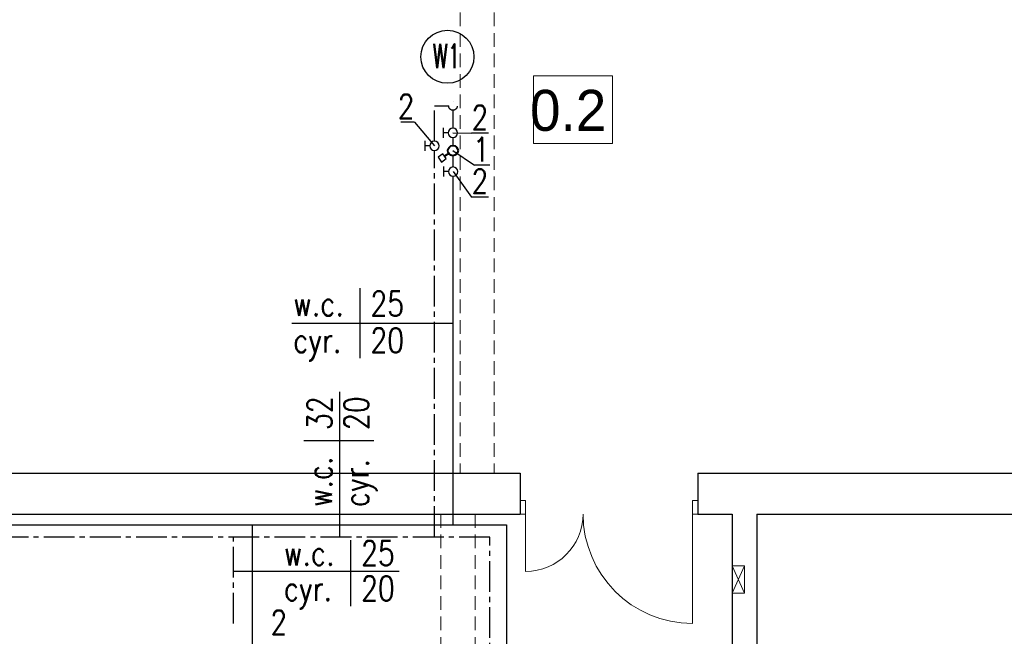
# Model space of a CAD drawing. Extents: x -515158 to -464725, y 20769 to 114053.
# Tile 26 of 69: x -484818 to -477618, y 37823 to 42336. Entities that reach past the tile are written whole.
import ezdxf
from ezdxf.lldxf.tags import DXFTag

# ---------------------------------------------------------------- set-up
doc = ezdxf.new("R2010")
doc.units = 0
doc.header["$MEASUREMENT"] = 0
for name, pattern in [('CENTER2', [1.125, 0.75, -0.125, 0.125, -0.125]), ('DASHDOT', [1, 0.5, -0.25, 0, -0.25]), ('Krawędzie ukryte', [150, 100, -50]), ('PHANTOM', [2.5, 1.25, -0.25, 0.25, -0.25, 0.25, -0.25])]:
    doc.linetypes.add(name, pattern=pattern)
doc.layers.add('#opisy', color=7, linetype='Continuous')
doc.layers.add('___IS woda ZIMNA', color=5, linetype='PHANTOM')
for name, color, linetype, lineweight in [('#podkład', 252, 'Continuous', 9), ('#wodaZ-bor', 4, 'Continuous', 40), ('INSTALACJA IE_Nr_Pióra__88', 252, 'Continuous', 20), ('INWENT OPISY_Nr_Pióra__21', 252, 'Continuous', 9), ('INWENT. DRZWI_Nr_Pióra__5', 252, 'Continuous', 13), ('INWENT.ŚCIANY_Nr_Pióra__1', 252, 'Continuous', 25), ('IS_Ciepła_woda', 1, 'DASHDOT', 30), ('IS_Cyrkulacja', 223, 'CYRKULACJ1', 30), ('Istniejące stropy_Nr_Pióra__5', 252, 'Continuous', 13)]:
    doc.layers.add(name, color=color, linetype=linetype, lineweight=lineweight)
doc.layers.add('IS_Zasilanie', color=1, linetype='SOLID', true_color=0xff0000)
doc.styles.add('GENERATED_STYLE_4', font='txt')
doc.styles.add('ROMANS', font='romans', dxfattribs={"width": 0.8})
doc.styles.get("Standard").update_dxf_attribs({"font": 'txt', "bigfont": 'BIGFONT.SHX'})
doc.linetypes.add('CYRKULACJ1', pattern='A,2.5,-1.5,["~",Standard,S=1,R=0,X=-0.5,Y=-0.4],-1.5', length=5.5)
tags = doc.linetypes.add('SOLID', pattern=[10, 10, 0]).pattern_tags.tags
tags[6:7] = [DXFTag(74, 4), DXFTag(75, 0), DXFTag(340, '0'), DXFTag(46, 0.0), DXFTag(50, 0.0), DXFTag(44, 0.0), DXFTag(45, 0.0)]
tags[4:5] = [DXFTag(74, 4), DXFTag(75, 0), DXFTag(340, '0'), DXFTag(46, 0.0), DXFTag(50, 0.0), DXFTag(44, 0.0), DXFTag(45, 0.0)]

# ---------------------------------------------------------------- blocks, each defined once
blk = doc.blocks.new('parter')
at = {"color": 252}
for p, q in [((-481060.1, 41430.6), (-481060.1, 41924.7)), ((-481060.1, 41924.7), (-480484.1, 41924.7)), ((-480484.1, 41924.7), (-480484.1, 41430.6)), ((-480484.1, 41430.6), (-481060.1, 41430.6))]:
    blk.add_line(p, q, dxfattribs=at)
at = {"layer": 'INSTALACJA IE_Nr_Pióra__88', "color": 252, "linetype": 'Continuous'}
for p, q in [((-479518.3, 38137.6), (-479608.3, 38337.6)), ((-479608.3, 38137.6), (-479518.3, 38337.6)), ((-479608.3, 38337.6), (-479518.3, 38337.6)), ((-479608.3, 38137.6), (-479608.3, 38337.6)), ((-479518.3, 38337.6), (-479518.3, 38137.6)), ((-479518.3, 38137.6), (-479608.3, 38137.6))]:
    blk.add_line(p, q, dxfattribs=at)
at = {"layer": 'INWENT OPISY_Nr_Pióra__21', "color": 252, "linetype": 'Continuous'}
for p, q in [((-481060.1, 41430.6), (-481060.1, 41924.7)), ((-481060.1, 41924.7), (-480484.1, 41924.7)), ((-480484.1, 41924.7), (-480484.1, 41430.6)), ((-480484.1, 41430.6), (-481060.1, 41430.6))]:
    blk.add_line(p, q, dxfattribs=at)
at = {"layer": 'INWENT. DRZWI_Nr_Pióra__5', "color": 252, "linetype": 'Continuous'}
for p, q in [((-481118.3, 38817.6), (-481158.3, 38817.6)), ((-481118.3, 38717.6), (-481118.3, 38817.6)), ((-479898.3, 38817.6), (-479858.3, 38817.6)), ((-479898.3, 38717.6), (-479898.3, 38817.6)), ((-481158.3, 38717.6), (-481118.3, 38717.6)), ((-481118.3, 38717.6), (-481118.3, 38297.6)), ((-479898.3, 38717.6), (-479898.3, 37917.6)), ((-479858.3, 38717.6), (-479898.3, 38717.6))]:
    blk.add_line(p, q, dxfattribs=at)
for centre, radius, start, end in [((-481118.3, 38717.6), 420, 270, 0), ((-479898.3, 38717.6), 800, 180, 270)]:
    blk.add_arc(centre, radius, start, end, dxfattribs=at)
at = {"layer": 'INWENT.ŚCIANY_Nr_Pióra__1', "color": 252, "linetype": 'Continuous'}
for p, q in [((-488348.3, 39017.6), (-481158.3, 39017.6)), ((-481158.3, 39017.6), (-481158.3, 38717.6)), ((-479858.3, 39017.6), (-474988.3, 39017.6)), ((-479858.3, 39017.6), (-479858.3, 38717.6)), ((-488348.3, 38717.6), (-481158.3, 38717.6)), ((-479858.3, 38717.6), (-479608.3, 38717.6)), ((-479608.3, 38717.6), (-479608.3, 37097.6)), ((-479428.3, 38717.6), (-475008.3, 38717.6)), ((-479428.3, 38717.6), (-479428.3, 37097.6))]:
    blk.add_line(p, q, dxfattribs=at)
at = {"layer": 'Istniejące stropy_Nr_Pióra__5', "color": 252, "linetype": 'Krawędzie ukryte'}
for p, q in [((-481598.3, 44337.6), (-481598.3, 39017.6)), ((-481348.3, 44337.6), (-481348.3, 39017.6)), ((-481738.3, 38717.6), (-481738.3, 34897.6)), ((-481488.3, 38717.6), (-481488.3, 34897.6))]:
    blk.add_line(p, q, dxfattribs=at)
at = {"layer": 'INWENT OPISY_Nr_Pióra__21', "color": 252, "linetype": 'Continuous', "style": 'GENERATED_STYLE_4'}
blk.add_text('0.2', height=300, dxfattribs=at).set_placement((-481086.4, 41522.5))

msp = doc.modelspace()

# ---------------------------------------------------------------- linework, layer by layer
at = {"layer": '#opisy', "color": 0, "linetype": 'Continuous'}
for p, q in [((-481930.4, 41585, 0), (-482030.8, 41585, 0)), ((-481930.4, 41585, 0), (-481785.3, 41412, 0)), ((-481390.8, 41504.3, 0), (-481513.5, 41504.3, 0)), ((-481649.9, 41377.5, 0), (-481491.5, 41271.2, 0)), ((-481380.4, 41271.2, 0), (-481491.5, 41271.2, 0)), ((-481648.7, 41223.8, 0), (-481513.5, 41037.7, 0)), ((-481390.8, 41037.7, 0), (-481513.5, 41037.7, 0))]:
    msp.add_line(p, q, dxfattribs=at)
at = {"layer": '#opisy', "color": 7, "ltscale": 75}
for p, q in [((-482329.9, 40372.2, 9), (-482329.9, 39859.9, 9)), ((-482739.7, 39256.5, 9), (-482227.4, 39256.5, 9)), ((-482398.2, 38525.5, 9), (-482398.2, 38044.2, 9))]:
    msp.add_line(p, q, dxfattribs=at)
at = {"layer": '#opisy', "color": 0, "linetype": 'Continuous'}
msp.add_circle((-481690.9, 42064.3), 194, dxfattribs=at)
at = {"layer": '#wodaZ-bor', "color": 6}
msp.add_line((-481680.8, 41356.9, 0), (-481711.4, 41336.4, 0), dxfattribs=at)
msp.add_circle((-481649.9, 41377.5, 0), 37.1, dxfattribs=at)
for p, q in [((-481650.1, 41507.5), (-481513.5, 41504.3)), ((-481649.9, 40112.5), (-482828.2, 40112.5)), ((-482480, 39613.1), (-482480, 38549.5)), ((-482042.9, 38296.8), (-483255.6, 38296.8))]:
    msp.add_line(p, q)
at = {"layer": '___IS woda ZIMNA', "color": 6, "linetype": 'Continuous', "lineweight": 30}
for p, q in [((-481724, 41353.7, 0), (-481758.2, 41330.5, 0)), ((-481757.6, 41330.5, 0), (-481732.9, 41294, 0)), ((-481698.9, 41319.1, 0), (-481724, 41353.7, 0)), ((-481733.5, 41294, 0), (-481698.9, 41319.1, 0))]:
    msp.add_line(p, q, dxfattribs=at)
at = {"layer": 'IS_Ciepła_woda', "linetype": 'CENTER2', "ltscale": 300}
for p, q in [((-481681, 41704.1), (-481784.4, 41704.1)), ((-481784.4, 41446.1), (-481784.4, 41704.1)), ((-481784.4, 38549.5), (-481784.4, 41376.4)), ((-481379.9, 38549.5), (-497318.4, 38549.5)), ((-483255.6, 37916.5), (-483255.6, 38549.5)), ((-481380, 35449.1), (-481379.9, 38549.5))]:
    msp.add_line(p, q, dxfattribs=at)
at = {"layer": 'IS_Ciepła_woda', "ltscale": 200}
msp.add_circle((-481649.9, 41704.1), 31.1, dxfattribs=at)
at = {"layer": 'IS_Cyrkulacja', "ltscale": 50}
for p, q in [((-481649.9, 41673.1), (-481649.9, 41541.6)), ((-481649.9, 41473.4), (-481649.9, 41414.6)), ((-481649.9, 41340.4), (-481649.9, 41257.9)), ((-481649.9, 41189.8), (-481649.9, 38639.4)), ((-497228.5, 38639.4), (-481257.6, 38639.4)), ((-483115.5, 37737.7), (-483115.5, 38639.4)), ((-481257.6, 38639.4), (-481257.6, 35209.8))]:
    msp.add_line(p, q, dxfattribs=at)
at = {"layer": 'IS_Zasilanie', "ltscale": 0.01}
for p, q in [((-481718.3, 41470.8, 0), (-481718.3, 41544.2, 0)), ((-481684.2, 41507.5, 0), (-481718.3, 41507.5, 0)), ((-481853.5, 41375.3, 0), (-481853.5, 41448.7, 0)), ((-481819.4, 41412, 0), (-481853.5, 41412, 0)), ((-481717, 41187.1, 0), (-481716.9, 41260.6, 0)), ((-481682.8, 41223.8, 0), (-481716.9, 41223.9, 0))]:
    msp.add_line(p, q, dxfattribs=at)
at = {"layer": 'IS_Zasilanie', "ltscale": 0.01, "extrusion": (0, 0, -1)}
for centre in [(-481650.1, 41507.5, 0), (-481785.3, 41412, 0), (-481648.7, 41223.8, 0)]:
    msp.add_ellipse(centre, major_axis=(0, -34.1), ratio=1, dxfattribs=at)

# ---------------------------------------------------------------- block references
at = {"layer": '#podkład'}
msp.add_blockref('parter', (0, 0), dxfattribs=at)

# ---------------------------------------------------------------- texts
at = {"layer": '#opisy', "color": 3, "style": 'ROMANS'}
for s, width, p in [('W1', 0.6, (-481797, 41982)), ('2', 0.8, (-482053.2, 41612.7, 9)), ('2', 0.8, (-481513.6, 41532, 9)), ('1', 0.8, (-481503.2, 41298.9, 9)), ('2', 0.8, (-481513.6, 41065.4, 9)), ('2', 0.8, (-482984, 37836.7, 9))]:
    msp.add_text(s, height=176.4, dxfattribs=dict(at, width=width)).set_placement(p)
at = {"layer": '#opisy', "color": 7, "style": 'ROMANS', "width": 0.8}
for s, rotation, p in [('25', 359.99993, (-482253.8, 40167.9, 9)), ('w.c.', 359.99993, (-482817.6, 40167.9, 9)), ('cyr.', 359.99993, (-482817.6, 39899.1, 9)), ('20', 359.99993, (-482253.8, 39899.1, 9)), ('32', 89.99993, (-482535.4, 39332.6, 9)), ('20', 89.99993, (-482266.6, 39332.6, 9)), ('w.c.', 89.99993, (-482535.4, 38768.8, 9)), ('cyr.', 89.99993, (-482266.6, 38768.8, 9)), ('25', 359.99993, (-482322.1, 38342.2, 9)), ('w.c.', 359.99993, (-482885.9, 38342.2, 9)), ('20', 359.99993, (-482322.1, 38083.4, 9)), ('cyr.', 359.99993, (-482885.9, 38083.4, 9))]:
    msp.add_text(s, height=180, rotation=rotation, dxfattribs=at).set_placement(p)

doc.saveas('drawing.dxf')
